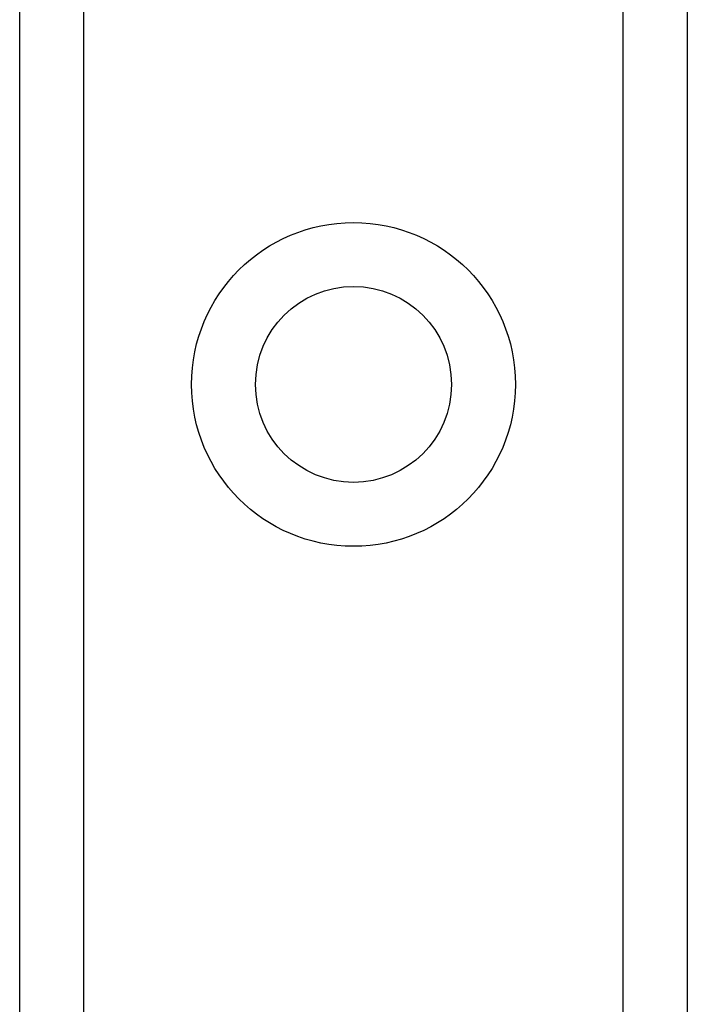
# Model space of a CAD drawing. Header units: inches. Extents: x 4 to 150, y 6 to 82.
# Tile 35 of 100: x 26.053 to 26.615, y 14.941 to 15.77. Entities that reach past the tile are written whole.
import ezdxf

# ---------------------------------------------------------------- set-up
doc = ezdxf.new("R2010")
doc.units = ezdxf.units.IN
doc.header["$MEASUREMENT"] = 0
doc.layers.add('Visible Edges(ANSI)', color=7, linetype='Continuous', lineweight=25)
doc.layers.add('Visible Tangent Edges(ANSI)', color=7, linetype='Continuous', lineweight=25)

msp = doc.modelspace()

# ---------------------------------------------------------------- linework, layer by layer
at = {"layer": 'Visible Edges(ANSI)'}
for p, q in [((26.05254, 14.11201), (26.05254, 53.23184)), ((26.61454, 53.23184), (26.61454, 14.11201))]:
    msp.add_line(p, q, dxfattribs=at)
msp.add_circle((26.33354, 15.46326), 0.0825, dxfattribs=at)
at = {"layer": 'Visible Tangent Edges(ANSI)'}
for p, q in [((26.10639, 53.23184), (26.10639, 14.11201)), ((26.56069, 14.11201), (26.56069, 53.23184))]:
    msp.add_line(p, q, dxfattribs=at)
msp.add_circle((26.33354, 15.46326), 0.13635, dxfattribs=at)

doc.saveas('drawing.dxf')
